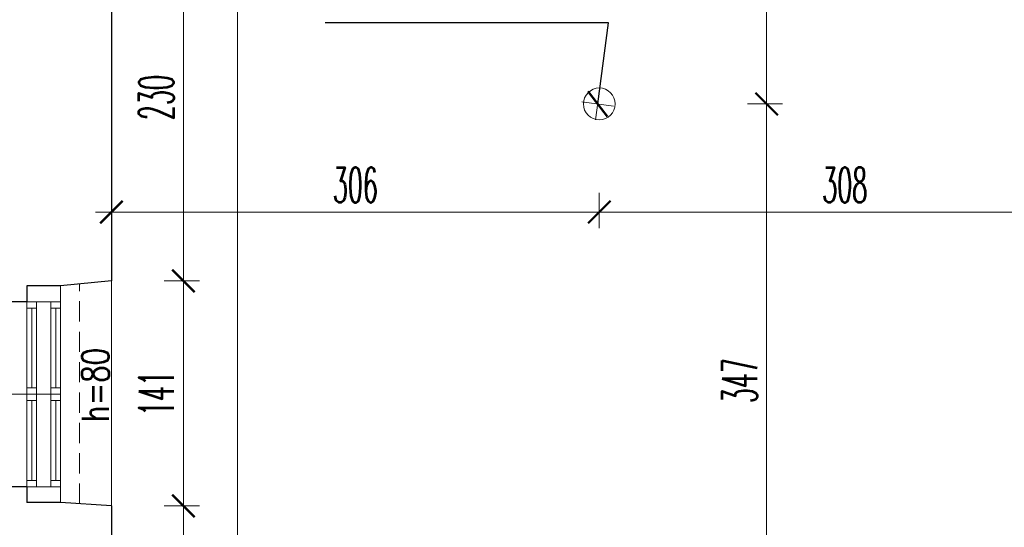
# Model space of a CAD drawing. Header units: millimetres. Extents: x -5207 to 173417, y -28809 to -6400.
# Tile 230 of 256: x 8975 to 9593, y -13198 to -12879. Entities that reach past the tile are written whole.
import ezdxf

# ---------------------------------------------------------------- set-up
doc = ezdxf.new("R2010")
doc.units = ezdxf.units.MM
doc.linetypes.add('HIDDEN', pattern=[9.525, 6.35, -3.175])
for name, color, linetype, lineweight in [('m_cienka', 6, 'Continuous', 5), ('m_stal', 52, 'Continuous', 9), ('m_stolarka', 52, 'Continuous', 9), ('m_tekst', 7, 'Continuous', 13), ('m_wymiary', 1, 'Continuous', 9), ('m_ściany', 90, 'Continuous', 30)]:
    doc.layers.add(name, color=color, linetype=linetype, lineweight=lineweight)
doc.styles.add('DIM', font='dim', dxfattribs={"width": 0.75})
doc.styles.add('styl1', font='simplex.shx', dxfattribs={"width": 0.75})
doc.styles.add('WYM', font='simplex.shx', dxfattribs={"width": 0.5})
doc.dimstyles.new('YAROVY', dxfattribs={"dimtxt": 12, "dimasz": 2, "dimexe": 0, "dimexo": 0, "dimgap": 4, "dimtad": 3, "dimdec": 1, "dimrnd": 0.5, "dimdsep": 46, "dimtxsty": 'DIM', "dimblk": 'YARA', "dimcen": 5, "dimse1": 1, "dimse2": 1, "dimclrd": 1, "dimclrt": 3, "dimadec": 0, "dimazin": 0, "dimtfac": 1, "dimtdec": 1, "dimtmove": 0, "dimatfit": 3, "dimldrblk": 'YARA', "dimfxl": 1, "dimtolj": 1, "dimtzin": 0, "dimarcsym": 0})
doc.dimstyles.new('ZOL_3DPROJEKT100', dxfattribs={"dimscale": 2, "dimtxt": 10, "dimasz": 5, "dimexe": 0, "dimexo": 0, "dimgap": 3, "dimtad": 1, "dimdec": 1, "dimrnd": 0.5, "dimdsep": 46, "dimtxsty": 'WYM', "dimblk1": 'YARA', "dimblk2": 'YARA', "dimsah": 1, "dimcen": 1.2, "dimdle": 6, "dimclrd": 1, "dimclre": 250, "dimclrt": 7, "dimadec": 1, "dimazin": 0, "dimtfac": 1, "dimtdec": 1, "dimtix": 1, "dimtmove": 2, "dimatfit": 3, "dimldrblk": 'WW', "dimfxl": 1, "dimfxlon": 1, "dimtolj": 1, "dimtzin": 0, "dimlwd": -1, "dimlwe": 0, "dimarcsym": 0})

# ---------------------------------------------------------------- blocks, each defined once
blk = doc.blocks.new('DIMTICK')
for p, q in [((0, 1), (0, -1)), ((-1, 0), (1, 0))]:
    blk.add_line(p, q)
at = {"const_width": 0.141}
blk.add_lwpolyline([(0.707, 0.707), (-0.707, -0.707)], dxfattribs=at)
blk = doc.blocks.new('YARA')
at = {"layer": 'm_wymiary'}
blk.add_blockref('DIMTICK', (0, 0), dxfattribs=at)
blk = doc.blocks.new('*D4369')
at = {"layer": 'Defpoints', "color": 0, "ltscale": 2, "transparency": 16777216}
for p in [(9987.45, -9859.27), (8512.62, -13404.27), (9987.45, -13404.27)]:
    blk.add_point(p, dxfattribs=at)
at = {"layer": 'm_wymiary', "color": 250, "linetype": 'HIDDEN', "lineweight": 0, "ltscale": 2, "transparency": 16777216}
for p, q in [((8524.62, -9859.27), (8512.62, -9859.27)), ((8524.62, -13404.27), (8512.62, -13404.27))]:
    blk.add_line(p, q, dxfattribs=at)
at = {"layer": 'm_wymiary', "color": 1, "ltscale": 2, "transparency": 16777216}
blk.add_line((8512.62, -9869.27), (8512.62, -13394.27), dxfattribs=at)
at = {"layer": 'm_wymiary', "color": 1, "ltscale": 2, "transparency": 16777216, "xscale": 10, "yscale": 10, "zscale": 10}
for p, rotation in [((8512.62, -9859.27), 90), ((8512.62, -13404.27), 270)]:
    blk.add_blockref('YARA', p, dxfattribs=dict(at, rotation=rotation))
at = {"layer": 'm_wymiary', "color": 7, "ltscale": 2, "transparency": 16777216, "insert": (8495.62, -11631.77), "char_height": 22, "attachment_point": 5, "rotation": 90, "style": 'WYM'}
blk.add_mtext('\\A1;3545', dxfattribs=at)
blk = doc.blocks.new('WW')
at = {"ltscale": 2}
for p, q in [((3, 3), (-3, -3)), ((0, -3), (0, 3)), ((-6.31, 0), (6.1, 0))]:
    blk.add_line(p, q, dxfattribs=at)
blk = doc.blocks.new('*D4428')
at = {"layer": 'Defpoints', "color": 0, "ltscale": 2, "transparency": 16777216}
for p in [(8923.45, -12204.27), (9110.45, -13404.27), (9110.45, -13610.98)]:
    blk.add_point(p, dxfattribs=at)
at = {"layer": 'm_wymiary', "color": 250, "linetype": 'HIDDEN', "lineweight": 0, "ltscale": 2, "transparency": 16777216}
for p, q in [((8923.45, -13598.98), (8923.45, -13610.98)), ((9110.45, -13598.98), (9110.45, -13610.98))]:
    blk.add_line(p, q, dxfattribs=at)
at = {"layer": 'm_wymiary', "color": 1, "ltscale": 2, "transparency": 16777216}
blk.add_line((8933.45, -13610.98), (9100.45, -13610.98), dxfattribs=at)
at = {"layer": 'm_wymiary', "color": 1, "ltscale": 2, "transparency": 16777216, "xscale": 10, "yscale": 10, "zscale": 10, "rotation": 180}
blk.add_blockref('YARA', (8923.45, -13610.98), dxfattribs=at)
at = {"layer": 'm_wymiary', "color": 1, "ltscale": 2, "transparency": 16777216, "xscale": 10, "yscale": 10, "zscale": 10}
blk.add_blockref('YARA', (9110.45, -13610.98), dxfattribs=at)
at = {"layer": 'm_wymiary', "color": 7, "ltscale": 2, "transparency": 16777216, "insert": (9016.95, -13593.98), "char_height": 22, "attachment_point": 5, "style": 'WYM'}
blk.add_mtext('\\A1;187', dxfattribs=at)
blk = doc.blocks.new('*D4514')
at = {"layer": 'Defpoints', "color": 0, "ltscale": 2, "transparency": 16777216}
for p in [(8925.45, -12254.27), (10059.45, -13404.27), (10059.45, -13660.98)]:
    blk.add_point(p, dxfattribs=at)
at = {"layer": 'm_wymiary', "color": 250, "linetype": 'HIDDEN', "lineweight": 0, "ltscale": 2, "transparency": 16777216}
for p, q in [((8925.45, -13648.98), (8925.45, -13660.98)), ((10059.45, -13648.98), (10059.45, -13660.98))]:
    blk.add_line(p, q, dxfattribs=at)
at = {"layer": 'm_wymiary', "color": 1, "ltscale": 2, "transparency": 16777216}
blk.add_line((8935.45, -13660.98), (10049.45, -13660.98), dxfattribs=at)
at = {"layer": 'm_wymiary', "color": 1, "ltscale": 2, "transparency": 16777216, "xscale": 10, "yscale": 10, "zscale": 10, "rotation": 180}
blk.add_blockref('YARA', (8925.45, -13660.98), dxfattribs=at)
at = {"layer": 'm_wymiary', "color": 1, "ltscale": 2, "transparency": 16777216, "xscale": 10, "yscale": 10, "zscale": 10}
blk.add_blockref('YARA', (10059.45, -13660.98), dxfattribs=at)
at = {"layer": 'm_wymiary', "color": 7, "ltscale": 2, "transparency": 16777216, "insert": (9492.45, -13643.98), "char_height": 22, "attachment_point": 5, "style": 'WYM'}
blk.add_mtext('\\A1;1134', dxfattribs=at)
blk = doc.blocks.new('*D4520')
at = {"layer": 'Defpoints', "color": 0, "ltscale": 2, "transparency": 16777216}
for p in [(8808.45, -11811.8), (15193.45, -11811.8), (15193.45, -13710.98)]:
    blk.add_point(p, dxfattribs=at)
at = {"layer": 'm_wymiary', "color": 250, "linetype": 'HIDDEN', "lineweight": 0, "ltscale": 2, "transparency": 16777216}
for p, q in [((8808.45, -13698.98), (8808.45, -13710.98)), ((15193.45, -13698.98), (15193.45, -13710.98))]:
    blk.add_line(p, q, dxfattribs=at)
at = {"layer": 'm_wymiary', "color": 1, "ltscale": 2, "transparency": 16777216}
blk.add_line((8818.45, -13710.98), (15183.45, -13710.98), dxfattribs=at)
at = {"layer": 'm_wymiary', "color": 1, "ltscale": 2, "transparency": 16777216, "xscale": 10, "yscale": 10, "zscale": 10, "rotation": 180}
blk.add_blockref('YARA', (8808.45, -13710.98), dxfattribs=at)
at = {"layer": 'm_wymiary', "color": 1, "ltscale": 2, "transparency": 16777216, "xscale": 10, "yscale": 10, "zscale": 10}
blk.add_blockref('YARA', (15193.45, -13710.98), dxfattribs=at)
at = {"layer": 'm_wymiary', "color": 7, "ltscale": 2, "transparency": 16777216, "insert": (12000.95, -13693.98), "char_height": 22, "attachment_point": 5, "style": 'WYM'}
blk.add_mtext('\\A1;6385', dxfattribs=at)
blk = doc.blocks.new('*D4773')
at = {"layer": 'Defpoints', "color": 0, "ltscale": 2, "transparency": 16777216}
for p in [(9032.45, -12930.27), (9338.45, -12932.27), (9338.45, -13000.06)]:
    blk.add_point(p, dxfattribs=at)
at = {"layer": 'm_wymiary', "color": 250, "linetype": 'HIDDEN', "lineweight": 0, "ltscale": 2, "transparency": 16777216}
for p, q in [((9032.45, -12988.06), (9032.45, -13000.06)), ((9338.45, -12988.06), (9338.45, -13000.06))]:
    blk.add_line(p, q, dxfattribs=at)
at = {"layer": 'm_wymiary', "color": 1, "ltscale": 2, "transparency": 16777216}
blk.add_line((9042.45, -13000.06), (9328.45, -13000.06), dxfattribs=at)
at = {"layer": 'm_wymiary', "color": 1, "ltscale": 2, "transparency": 16777216, "xscale": 10, "yscale": 10, "zscale": 10, "rotation": 180}
blk.add_blockref('YARA', (9032.45, -13000.06), dxfattribs=at)
at = {"layer": 'm_wymiary', "color": 1, "ltscale": 2, "transparency": 16777216, "xscale": 10, "yscale": 10, "zscale": 10}
blk.add_blockref('YARA', (9338.45, -13000.06), dxfattribs=at)
at = {"layer": 'm_wymiary', "color": 7, "ltscale": 2, "transparency": 16777216, "insert": (9185.45, -12983.06), "char_height": 22, "attachment_point": 5, "style": 'WYM'}
blk.add_mtext('\\A1;306', dxfattribs=at)
blk = doc.blocks.new('*D4875')
at = {"layer": 'Defpoints', "color": 0, "ltscale": 2, "transparency": 16777216}
for p in [(9338.45, -12932.27), (9646.45, -12932.27), (9338.45, -13000.06)]:
    blk.add_point(p, dxfattribs=at)
at = {"layer": 'm_wymiary', "color": 250, "linetype": 'HIDDEN', "lineweight": 0, "ltscale": 2, "transparency": 16777216}
for p, q in [((9338.45, -12988.06), (9338.45, -13000.06)), ((9646.45, -12988.06), (9646.45, -13000.06))]:
    blk.add_line(p, q, dxfattribs=at)
at = {"layer": 'm_wymiary', "color": 1, "ltscale": 2, "transparency": 16777216}
blk.add_line((9636.45, -13000.06), (9348.45, -13000.06), dxfattribs=at)
at = {"layer": 'm_wymiary', "color": 1, "ltscale": 2, "transparency": 16777216, "xscale": 10, "yscale": 10, "zscale": 10, "rotation": 180}
blk.add_blockref('YARA', (9338.45, -13000.06), dxfattribs=at)
at = {"layer": 'm_wymiary', "color": 1, "ltscale": 2, "transparency": 16777216, "xscale": 10, "yscale": 10, "zscale": 10}
blk.add_blockref('YARA', (9646.45, -13000.06), dxfattribs=at)
at = {"layer": 'm_wymiary', "color": 7, "ltscale": 2, "transparency": 16777216, "insert": (9492.45, -12983.06), "char_height": 22, "attachment_point": 5, "style": 'WYM'}
blk.add_mtext('\\A1;308', dxfattribs=at)
blk = doc.blocks.new('*D4665')
at = {"layer": 'Defpoints', "color": 0, "ltscale": 2, "transparency": 16777216}
for p in [(9338.45, -12932.27), (9443.44, -12932.27), (9332.45, -13279.27)]:
    blk.add_point(p, dxfattribs=at)
at = {"layer": 'm_wymiary', "color": 250, "linetype": 'HIDDEN', "lineweight": 0, "ltscale": 2, "transparency": 16777216}
for p, q in [((9431.44, -12932.27), (9443.44, -12932.27)), ((9431.44, -13279.27), (9443.44, -13279.27))]:
    blk.add_line(p, q, dxfattribs=at)
at = {"layer": 'm_wymiary', "color": 1, "ltscale": 2, "transparency": 16777216}
blk.add_line((9443.44, -13269.27), (9443.44, -12942.27), dxfattribs=at)
at = {"layer": 'm_wymiary', "color": 1, "ltscale": 2, "transparency": 16777216, "xscale": 10, "yscale": 10, "zscale": 10}
for p, rotation in [((9443.44, -12932.27), 90), ((9443.44, -13279.27), 270)]:
    blk.add_blockref('YARA', p, dxfattribs=dict(at, rotation=rotation))
at = {"layer": 'm_wymiary', "color": 7, "ltscale": 2, "transparency": 16777216, "insert": (9426.44, -13105.77), "char_height": 22, "attachment_point": 5, "rotation": 90, "style": 'WYM'}
blk.add_mtext('\\A1;347', dxfattribs=at)
blk = doc.blocks.new('*D4666')
at = {"layer": 'Defpoints', "color": 0, "ltscale": 2, "transparency": 16777216}
for p in [(9338.45, -12557.27), (9443.44, -12557.27), (9338.45, -12932.27)]:
    blk.add_point(p, dxfattribs=at)
at = {"layer": 'm_wymiary', "color": 250, "linetype": 'HIDDEN', "lineweight": 0, "ltscale": 2, "transparency": 16777216}
for p, q in [((9431.44, -12557.27), (9443.44, -12557.27)), ((9431.44, -12932.27), (9443.44, -12932.27))]:
    blk.add_line(p, q, dxfattribs=at)
at = {"layer": 'm_wymiary', "color": 1, "ltscale": 2, "transparency": 16777216}
blk.add_line((9443.44, -12922.27), (9443.44, -12567.27), dxfattribs=at)
at = {"layer": 'm_wymiary', "color": 1, "ltscale": 2, "transparency": 16777216, "xscale": 10, "yscale": 10, "zscale": 10}
for p, rotation in [((9443.44, -12557.27), 90), ((9443.44, -12932.27), 270)]:
    blk.add_blockref('YARA', p, dxfattribs=dict(at, rotation=rotation))
at = {"layer": 'm_wymiary', "color": 7, "ltscale": 2, "transparency": 16777216, "insert": (9426.44, -12744.77), "char_height": 22, "attachment_point": 5, "rotation": 90, "style": 'WYM'}
blk.add_mtext('\\A1;375', dxfattribs=at)
blk = doc.blocks.new('*D5233')
at = {"layer": 'Defpoints', "color": 0, "transparency": 16777216}
for p in [(9032.45, -12813.27), (9032.45, -13043.27), (9077.58, -13043.27)]:
    blk.add_point(p, dxfattribs=at)
at = {"layer": 'm_wymiary', "color": 250, "linetype": 'HIDDEN', "lineweight": 0, "transparency": 16777216}
for p, q in [((9065.58, -12813.27), (9077.58, -12813.27)), ((9065.58, -13043.27), (9077.58, -13043.27))]:
    blk.add_line(p, q, dxfattribs=at)
at = {"layer": 'm_wymiary', "color": 1, "transparency": 16777216}
blk.add_line((9077.58, -12823.27), (9077.58, -13033.27), dxfattribs=at)
at = {"layer": 'm_wymiary', "color": 1, "transparency": 16777216, "xscale": 10, "yscale": 10, "zscale": 10}
for p, rotation in [((9077.58, -12813.27), 90), ((9077.58, -13043.27), 270)]:
    blk.add_blockref('YARA', p, dxfattribs=dict(at, rotation=rotation))
at = {"layer": 'm_wymiary', "color": 7, "transparency": 16777216, "insert": (9060.58, -12928.27), "char_height": 22, "attachment_point": 5, "rotation": 90, "style": 'WYM'}
blk.add_mtext('\\A1;230', dxfattribs=at)
blk = doc.blocks.new('*D5234')
at = {"layer": 'Defpoints', "color": 0, "transparency": 16777216}
for p in [(9032.45, -13043.27), (9032.45, -13184.27), (9077.58, -13184.27)]:
    blk.add_point(p, dxfattribs=at)
at = {"layer": 'm_wymiary', "color": 250, "linetype": 'HIDDEN', "lineweight": 0, "transparency": 16777216}
for p, q in [((9065.58, -13043.27), (9077.58, -13043.27)), ((9065.58, -13184.27), (9077.58, -13184.27))]:
    blk.add_line(p, q, dxfattribs=at)
at = {"layer": 'm_wymiary', "color": 1, "transparency": 16777216}
blk.add_line((9077.58, -13053.27), (9077.58, -13174.27), dxfattribs=at)
at = {"layer": 'm_wymiary', "color": 1, "transparency": 16777216, "xscale": 10, "yscale": 10, "zscale": 10}
for p, rotation in [((9077.58, -13043.27), 90), ((9077.58, -13184.27), 270)]:
    blk.add_blockref('YARA', p, dxfattribs=dict(at, rotation=rotation))
at = {"layer": 'm_wymiary', "color": 7, "transparency": 16777216, "insert": (9060.58, -13113.77), "char_height": 22, "attachment_point": 5, "rotation": 90, "style": 'WYM'}
blk.add_mtext('\\A1;141', dxfattribs=at)
blk = doc.blocks.new('*D5235')
at = {"layer": 'Defpoints', "color": 0, "transparency": 16777216}
for p in [(9032.45, -13184.27), (9032.45, -13299.27), (9077.58, -13299.27)]:
    blk.add_point(p, dxfattribs=at)
at = {"layer": 'm_wymiary', "color": 250, "linetype": 'HIDDEN', "lineweight": 0, "transparency": 16777216}
for p, q in [((9065.58, -13184.27), (9077.58, -13184.27)), ((9065.58, -13299.27), (9077.58, -13299.27))]:
    blk.add_line(p, q, dxfattribs=at)
at = {"layer": 'm_wymiary', "color": 1, "transparency": 16777216}
blk.add_line((9077.58, -13194.27), (9077.58, -13289.27), dxfattribs=at)
at = {"layer": 'm_wymiary', "color": 1, "transparency": 16777216, "xscale": 10, "yscale": 10, "zscale": 10}
for p, rotation in [((9077.58, -13184.27), 90), ((9077.58, -13299.27), 270)]:
    blk.add_blockref('YARA', p, dxfattribs=dict(at, rotation=rotation))
at = {"layer": 'm_wymiary', "color": 7, "transparency": 16777216, "insert": (9060.58, -13252.47), "char_height": 22, "attachment_point": 5, "rotation": 90, "style": 'WYM'}
blk.add_mtext('\\A1;115', dxfattribs=at)
blk = doc.blocks.new('*D5236')
at = {"layer": 'Defpoints', "color": 0, "transparency": 16777216}
for p in [(9032.45, -12189.27), (9032.45, -13299.27), (9111.58, -13299.27)]:
    blk.add_point(p, dxfattribs=at)
at = {"layer": 'm_wymiary', "color": 250, "linetype": 'HIDDEN', "lineweight": 0, "transparency": 16777216}
for p, q in [((9099.58, -12189.27), (9111.58, -12189.27)), ((9099.58, -13299.27), (9111.58, -13299.27))]:
    blk.add_line(p, q, dxfattribs=at)
at = {"layer": 'm_wymiary', "color": 1, "transparency": 16777216}
blk.add_line((9111.58, -12199.27), (9111.58, -13289.27), dxfattribs=at)
at = {"layer": 'm_wymiary', "color": 1, "transparency": 16777216, "xscale": 10, "yscale": 10, "zscale": 10}
for p, rotation in [((9111.58, -12189.27), 90), ((9111.58, -13299.27), 270)]:
    blk.add_blockref('YARA', p, dxfattribs=dict(at, rotation=rotation))
at = {"layer": 'm_wymiary', "color": 7, "transparency": 16777216, "insert": (9094.58, -12744.27), "char_height": 22, "attachment_point": 5, "rotation": 90, "style": 'WYM'}
blk.add_mtext('\\A1;1110', dxfattribs=at)
blk = doc.blocks.new('*D5322')
at = {"layer": 'Defpoints', "color": 0, "transparency": 16777216}
for p in [(9000.45, -13182.27), (9032.45, -13184.46), (9032.45, -13232.6)]:
    blk.add_point(p, dxfattribs=at)
at = {"layer": 'm_wymiary', "color": 1, "transparency": 16777216}
for p, q in [((8990.45, -13232.6), (8980.45, -13232.6)), ((9000.45, -13232.6), (9032.45, -13232.6)), ((9042.45, -13232.6), (9052.45, -13232.6))]:
    blk.add_line(p, q, dxfattribs=at)
at = {"layer": 'm_wymiary', "color": 250, "linetype": 'HIDDEN', "lineweight": 0, "transparency": 16777216}
for p, q in [((9000.45, -13230.6), (9000.45, -13232.6)), ((9032.45, -13230.6), (9032.45, -13232.6))]:
    blk.add_line(p, q, dxfattribs=at)
at = {"layer": 'm_wymiary', "color": 1, "transparency": 16777216, "xscale": 10, "yscale": 10, "zscale": 10}
blk.add_blockref('YARA', (9000.45, -13232.6), dxfattribs=at)
at = {"layer": 'm_wymiary', "color": 1, "transparency": 16777216, "xscale": 10, "yscale": 10, "zscale": 10, "rotation": 180}
blk.add_blockref('YARA', (9032.45, -13232.6), dxfattribs=at)
at = {"layer": 'm_wymiary', "color": 7, "transparency": 16777216, "insert": (9016.45, -13216.6), "char_height": 20, "attachment_point": 5, "style": 'WYM'}
blk.add_mtext('\\A1;32', dxfattribs=at)

msp = doc.modelspace()

# ---------------------------------------------------------------- linework, layer by layer
at = {"layer": 'm_cienka', "ltscale": 2}
msp.add_line((9032.447, -13184.2708), (9032.447, -13043.2708), dxfattribs=at)
at = {"layer": 'm_cienka', "linetype": 'HIDDEN', "ltscale": 2}
msp.add_line((9012.447, -13183.0208), (9012.447, -13045.1458), dxfattribs=at)
at = {"layer": 'm_cienka', "ltscale": 3}
msp.add_line((9000.447, -13114.2708), (8931.4668, -13114.2708), dxfattribs=at)
at = {"layer": 'm_stal', "ltscale": 2}
msp.add_circle((9338.447, -12932.2708), 10, dxfattribs=at)
at = {"layer": 'm_stolarka', "ltscale": 2}
for p, q in [((8979.447, -13046.2708), (8979.447, -13182.2708)), ((9000.447, -13046.2708), (9000.447, -13182.2708)), ((9000.447, -13056.2708), (8979.447, -13056.2708)), ((8985.447, -13056.2708), (8985.447, -13172.2708)), ((8994.447, -13056.2708), (8994.447, -13172.2708)), ((8985.447, -13060.2708), (8979.447, -13060.2708)), ((8982.447, -13110.2708), (8982.447, -13060.2708)), ((9000.447, -13060.2708), (8994.447, -13060.2708)), ((8997.447, -13110.2708), (8997.447, -13060.2708)), ((8985.447, -13110.2708), (8979.447, -13110.2708)), ((9000.447, -13110.2708), (8994.447, -13110.2708)), ((8985.447, -13114.2708), (8979.447, -13114.2708)), ((8985.447, -13118.2708), (8979.447, -13118.2708)), ((8982.447, -13168.2708), (8982.447, -13118.2708)), ((9000.447, -13114.2708), (8994.447, -13114.2708)), ((9000.447, -13118.2708), (8994.447, -13118.2708)), ((8997.447, -13168.2708), (8997.447, -13118.2708)), ((8985.447, -13168.2708), (8979.447, -13168.2708)), ((9000.447, -13168.2708), (8994.447, -13168.2708)), ((9000.447, -13172.2708), (8979.447, -13172.2708))]:
    msp.add_line(p, q, dxfattribs=at)
at = {"layer": 'm_ściany', "ltscale": 2}
for p, q in [((9032.447, -12813.2708), (9032.447, -13043.2708)), ((9032.447, -13043.2708), (9000.447, -13046.2708)), ((9000.447, -13046.2708), (8979.447, -13046.2708)), ((8979.447, -13046.2708), (8979.447, -13056.2708)), ((8979.447, -13056.2708), (8948.447, -13056.2708)), ((8979.447, -13172.2708), (8948.447, -13172.2708)), ((8979.447, -13172.2708), (8979.447, -13182.2708)), ((9000.447, -13182.2708), (8979.447, -13182.2708)), ((9032.447, -13184.2708), (9000.447, -13182.2708)), ((9032.447, -13184.2708), (9032.447, -13299.2708))]:
    msp.add_line(p, q, dxfattribs=at)

# ---------------------------------------------------------------- texts
at = {"layer": 'm_tekst', "ltscale": 3, "insert": (9022.3686, -13108.4653), "char_height": 17, "attachment_point": 5, "rotation": 90, "style": 'styl1'}
msp.add_mtext_dynamic_manual_height_columns('h=80', width=67.251705, gutter_width=350, heights=[0], dxfattribs=at)

# ---------------------------------------------------------------- dimensions: what is measured, and where the dimension line sits
at = {"layer": 'm_wymiary', "ltscale": 2}
for base, p1, p2, picture, middle in [((8512.6202, -13404.2708), (9987.447, -9859.2708), (9987.447, -13404.2708), '*D4369', (8495.6202, -11631.7708)), ((9443.4383, -12557.2708), (9338.447, -12932.2708), (9338.447, -12557.2708), '*D4666', (9426.4383, -12744.7708)), ((9443.4383, -12932.2708), (9332.447, -13279.2708), (9338.447, -12932.2708), '*D4665', (9426.4383, -13105.7708))]:
    dim = msp.add_linear_dim(base=base, p1=p1, p2=p2, angle=90, dimstyle='ZOL_3DPROJEKT100', override={"dimtxt": 11, "dimfxl": 6}, dxfattribs=at)
    dim.commit()
    dim.dimension.update_dxf_attribs({"geometry": picture, "text_midpoint": middle})
for base, p1, p2, picture, middle in [((15193.447, -13710.9816), (8808.447, -11811.8005), (15193.447, -11811.8005), '*D4520', (12000.947, -13693.9816)), ((9110.447, -13610.9816), (8923.447, -12204.2708), (9110.447, -13404.2708), '*D4428', (9016.947, -13593.9816)), ((10059.447, -13660.9816), (8925.447, -12254.2708), (10059.447, -13404.2708), '*D4514', (9492.447, -13643.9816)), ((9338.447, -13000.0606), (9032.447, -12930.2708), (9338.447, -12932.2708), '*D4773', (9185.447, -12983.0606)), ((9338.447, -13000.0606), (9646.447, -12932.2708), (9338.447, -12932.2708), '*D4875', (9492.447, -12983.0606))]:
    dim = msp.add_linear_dim(base=base, p1=p1, p2=p2, dimstyle='ZOL_3DPROJEKT100', override={"dimtxt": 11, "dimfxl": 6}, dxfattribs=at)
    dim.commit()
    dim.dimension.update_dxf_attribs({"geometry": picture, "text_midpoint": middle})
at = {"layer": 'm_wymiary'}
for base, p1, p2, picture, middle in [((9111.5817, -13299.2708), (9032.447, -12189.2708), (9032.447, -13299.2708), '*D5236', (9094.5817, -12744.2708)), ((9077.5817, -13043.2708), (9032.447, -12813.2708), (9032.447, -13043.2708), '*D5233', (9060.5817, -12928.2708)), ((9077.5817, -13184.2708), (9032.447, -13043.2708), (9032.447, -13184.2708), '*D5234', (9060.5817, -13113.7708))]:
    dim = msp.add_linear_dim(base=base, p1=p1, p2=p2, angle=90, dimstyle='ZOL_3DPROJEKT100', override={"dimtxt": 11, "dimfxl": 6}, dxfattribs=at)
    dim.commit()
    dim.dimension.update_dxf_attribs({"geometry": picture, "text_midpoint": middle})
dim = msp.add_linear_dim(base=(9077.5817, -13299.2708), p1=(9032.447, -13184.2708), p2=(9032.447, -13299.2708), angle=90, dimstyle='ZOL_3DPROJEKT100', override={"dimtxt": 11, "dimfxl": 6}, dxfattribs=at)
dim.commit()
dim.dimension.update_dxf_attribs({"geometry": '*D5235', "text_midpoint": (9060.5817, -13252.4739), "dimtype": 160})
dim = msp.add_linear_dim(base=(9032.447, -13232.5989), p1=(9000.447, -13182.2708), p2=(9032.447, -13184.4595), dimstyle='ZOL_3DPROJEKT100', dxfattribs=at)
dim.commit()
dim.dimension.update_dxf_attribs({"geometry": '*D5322', "text_midpoint": (9016.447, -13216.5989)})

# ---------------------------------------------------------------- leaders
at = {"layer": 'm_tekst', "color": 6}
msp.add_leader([(9337.447, -12932.2708), (9344.1834, -12881.4144), (9166.3921, -12881.4088)], dimstyle='YAROVY', override={"dimasz": 10, "dimgap": 4, "dimtad": 0}, dxfattribs=at)

doc.saveas('drawing.dxf')
